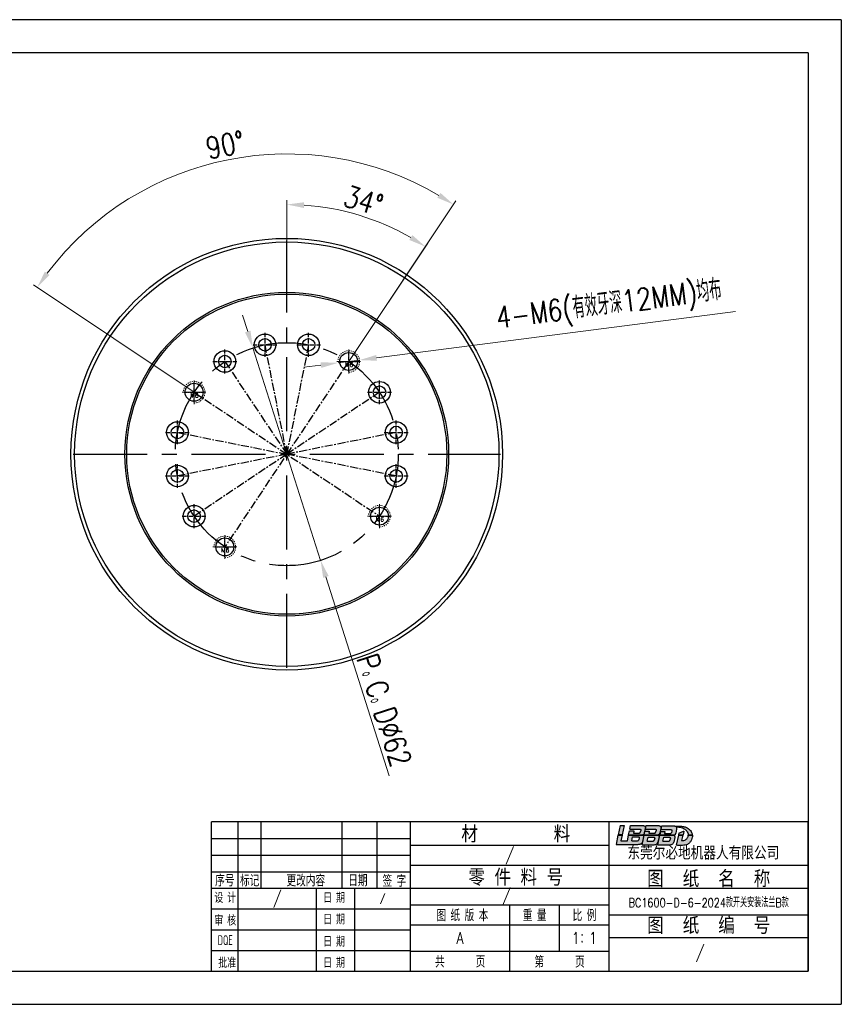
# Model space of a CAD drawing. Header units: millimetres. Extents: x 7279 to 7666, y 682 to 956.
# Tile 2 of 2: x 7438 to 7666, y 682 to 956. Entities that reach past the tile are written whole.
import ezdxf
from ezdxf.enums import TextEntityAlignment as Align

# ---------------------------------------------------------------- set-up
doc = ezdxf.new("R2010")
doc.units = ezdxf.units.MM
doc.linetypes.add('CENTER', pattern=[0.6, 0.375, -0.075, 0.075, -0.075])
doc.linetypes.add('HIDDEN', pattern=[0.2, 0.1, -0.1])
for name, color, linetype in [('1轮廓实线层', 7, 'Continuous'), ('2细线层', 4, 'Continuous'), ('5剖面线层', 2, 'Continuous'), ('6文字层', 3, 'Continuous'), ('图框层', 7, 'Continuous')]:
    doc.layers.add(name, color=color, linetype=linetype)
doc.layers.add('dim', color=82, linetype='Continuous', lineweight=9)
doc.layers.add('screw', color=33, linetype='Continuous', lineweight=13)
doc.styles.add('PC_TEXTSTYLE', font='isocp.shx', dxfattribs={"width": 0.8, "bigfont": 'hzfs.shx'})
doc.styles.add('TH_GBDIM', font='romans.shx', dxfattribs={"width": 0.8, "bigfont": 'gbcbig.shx'})
doc.styles.add('TXT', font='txt.shx', dxfattribs={"bigfont": 'gbcbig.shx'})
doc.dimstyles.new('TH_GBDIM', dxfattribs={"dimtxt": 3.5, "dimasz": 2.5, "dimexe": 2, "dimexo": 0, "dimgap": 1.5, "dimtad": 1, "dimdec": 1, "dimdsep": 46, "dimtxsty": 'TH_GBDIM', "dimcen": 2.5, "dimclrd": 3, "dimclre": 3, "dimclrt": 3, "dimadec": 0, "dimazin": 2, "dimtfac": 0.714286, "dimtdec": 1, "dimtmove": 0, "dimatfit": 3, "dimfxl": 1, "dimtzin": 0, "dimlwd": -1, "dimlwe": -1, "dimarcsym": 0})

# ---------------------------------------------------------------- blocks, each defined once
blk = doc.blocks.new('A3')
at = {"layer": '5剖面线层', "true_color": 0x74d10a}
h = blk.add_hatch(color=72, dxfattribs=at)
h.dxf.hatch_style = 1
h.paths.add_polyline_path([(-55.51, 43.92), (-56.76, 43.92), (-57.36, 41.07), (-56.11, 41.07)])
edge = h.paths.add_edge_path()
edge.add_line((-57.96, 38.24), (-51.35, 38.24))
edge.add_spline(control_points=[(-51.35, 38.24), (-51.21, 38.26), (-50.93, 38.29), (-50.52, 38.36), (-50.24, 38.57), (-50.07, 38.76), (-50.02, 38.86)], knot_values=[0, 0, 0, 0, 3.612385, 7.048837, 10.255516, 12.349536, 12.349536, 12.349536, 12.349536], degree=3, periodic=0)
edge.add_line((-50.02, 38.86), (-49.64, 40.63))
edge.add_spline(control_points=[(-49.64, 40.63), (-49.64, 40.72), (-49.66, 40.81), (-49.66, 40.88), (-49.71, 40.94), (-49.73, 40.97)], knot_values=[0, 0, 0, 0, 0.476316, 1.44549, 2.246673, 2.246673, 2.246673, 2.246673], degree=3, periodic=0)
edge.add_line((-49.73, 40.97), (-54.18, 40.97))
edge.add_line((-54.18, 40.97), (-54.52, 39.3))
edge.add_line((-54.52, 39.3), (-56.49, 39.3))
edge.add_line((-56.49, 39.3), (-56.13, 40.97))
edge.add_line((-56.13, 40.97), (-57.38, 40.97))
edge.add_line((-57.38, 40.97), (-57.96, 38.24))
edge = h.paths.add_edge_path(flags=16)
edge.add_line((-52.99, 40.56), (-51.24, 40.56))
edge.add_spline(control_points=[(-51.24, 40.56), (-51.18, 40.54), (-51.08, 40.52), (-50.98, 40.39), (-50.97, 40.3), (-50.97, 40.26)], knot_values=[0, 0, 0, 0, 0.16594, 0.313706, 0.444871, 0.444871, 0.444871, 0.444871], degree=3, periodic=0)
edge.add_line((-50.97, 40.26), (-51.12, 39.64))
edge.add_spline(control_points=[(-51.12, 39.64), (-51.14, 39.57), (-51.2, 39.41), (-51.47, 39.34), (-51.65, 39.33), (-51.74, 39.32)], knot_values=[0, 0, 0, 0, 0.21656, 0.475605, 0.757612, 0.757612, 0.757612, 0.757612], degree=3, periodic=0)
edge.add_line((-51.74, 39.32), (-53.24, 39.32))
edge.add_line((-53.24, 39.32), (-52.99, 40.56))
edge = h.paths.add_edge_path()
edge.add_line((-53.9, 42.33), (-54.16, 41.07))
edge.add_line((-54.16, 41.07), (-49.89, 41.07))
edge.add_spline(control_points=[(-49.89, 41.07), (-49.86, 41.08), (-49.75, 41.1), (-49.64, 41.24), (-49.47, 41.38), (-49.45, 41.54), (-49.43, 41.62)], knot_values=[0, 0, 0, 0, 0.113541, 0.309529, 0.508983, 0.759853, 0.759853, 0.759853, 0.759853], degree=3, periodic=0)
edge.add_line((-49.43, 41.62), (-49.14, 42.98))
edge.add_spline(control_points=[(-49.14, 42.98), (-49.14, 43.07), (-49.13, 43.22), (-49.1, 43.46), (-49.2, 43.68), (-49.43, 43.82), (-49.67, 43.9), (-49.84, 43.93), (-49.92, 43.94)], knot_values=[0, 0, 0, 0, 0.270359, 0.459904, 0.691329, 0.959666, 1.234022, 1.467228, 1.467228, 1.467228, 1.467228], degree=3, periodic=0)
edge.add_line((-49.92, 43.94), (-53.56, 43.94))
edge.add_line((-53.56, 43.94), (-53.79, 42.84))
edge.add_line((-53.79, 42.84), (-50.84, 42.84))
edge.add_spline(control_points=[(-50.84, 42.84), (-50.8, 42.84), (-50.73, 42.83), (-50.63, 42.81), (-50.56, 42.77), (-50.49, 42.71), (-50.49, 42.63), (-50.49, 42.55), (-50.5, 42.49), (-50.5, 42.45)], knot_values=[0, 0, 0, 0, 0.109145, 0.202524, 0.297211, 0.376281, 0.445665, 0.519978, 0.62999, 0.62999, 0.62999, 0.62999], degree=3, periodic=0)
edge.add_line((-50.5, 42.47), (-50.66, 41.88))
edge.add_spline(control_points=[(-50.66, 41.88), (-50.68, 41.85), (-50.7, 41.79), (-50.77, 41.71), (-50.85, 41.66), (-50.92, 41.64), (-50.94, 41.63)], knot_values=[0, 0, 0, 0, 0.11249, 0.188578, 0.308405, 0.395813, 0.395813, 0.395813, 0.395813], degree=3, periodic=0)
edge.add_line((-50.94, 41.63), (-52.74, 41.63))
edge.add_line((-52.74, 41.63), (-52.62, 42.14))
edge.add_line((-52.62, 42.14), (-52.62, 42.33))
edge.add_line((-52.62, 42.33), (-53.9, 42.33))
edge = h.paths.add_edge_path()
edge.add_spline(control_points=[(-46.19, 42.84), (-46.15, 42.84), (-46.09, 42.83), (-45.99, 42.81), (-45.91, 42.77), (-45.85, 42.71), (-45.83, 42.62), (-45.85, 42.54), (-45.85, 42.48), (-45.86, 42.45)], knot_values=[0, 0, 0, 0, 0.109145, 0.202524, 0.297211, 0.376281, 0.459032, 0.54598, 0.631468, 0.631468, 0.631468, 0.631468], degree=3, periodic=0)
edge.add_line((-45.86, 42.45), (-46.02, 41.88))
edge.add_spline(control_points=[(-46.02, 41.88), (-46.03, 41.84), (-46.07, 41.74), (-46.17, 41.63), (-46.26, 41.6), (-46.3, 41.59)], knot_values=[0, 0, 0, 0, 0.133532, 0.314052, 0.429449, 0.429449, 0.429449, 0.429449], degree=3, periodic=0)
edge.add_line((-46.3, 41.59), (-48.11, 41.59))
edge.add_line((-48.11, 41.59), (-47.98, 42.14))
edge.add_line((-47.98, 42.14), (-47.98, 42.27))
edge.add_line((-47.98, 42.27), (-49.23, 42.27))
edge.add_line((-49.23, 42.27), (-49.48, 41.07))
edge.add_line((-49.48, 41.07), (-45.25, 41.07))
edge.add_spline(control_points=[(-45.25, 41.07), (-45.21, 41.08), (-45.11, 41.1), (-44.99, 41.24), (-44.83, 41.38), (-44.8, 41.54), (-44.79, 41.62)], knot_values=[0, 0, 0, 0, 0.113541, 0.309529, 0.508983, 0.759853, 0.759853, 0.759853, 0.759853], degree=3, periodic=0)
edge.add_line((-44.79, 41.62), (-44.5, 42.98))
edge.add_spline(control_points=[(-44.5, 42.98), (-44.49, 43.07), (-44.48, 43.22), (-44.46, 43.46), (-44.55, 43.68), (-44.78, 43.82), (-45.03, 43.9), (-45.2, 43.93), (-45.27, 43.94)], knot_values=[0, 0, 0, 0, 0.270359, 0.459904, 0.691329, 0.959666, 1.234022, 1.467228, 1.467228, 1.467228, 1.467228], degree=3, periodic=0)
edge.add_line((-45.27, 43.94), (-48.88, 43.94))
edge.add_line((-48.88, 43.94), (-49.11, 42.84))
edge.add_line((-49.11, 42.84), (-46.19, 42.84))
edge = h.paths.add_edge_path()
edge.add_spline(control_points=[(-45, 40.63), (-45, 40.72), (-45.02, 40.81), (-45.05, 40.86), (-45.08, 40.92), (-45.13, 40.97)], knot_values=[0.110312, 0.110312, 0.110312, 0.110312, 0.586629, 1.555802, 2.246673, 2.246673, 2.246673, 2.246673], degree=3, periodic=0)
edge.add_line((-45.13, 40.97), (-49.5, 40.97))
edge.add_line((-49.5, 40.97), (-50.09, 38.12))
edge.add_line((-50.09, 38.12), (-46.75, 38.12))
edge.add_spline(control_points=[(-46.75, 38.12), (-46.49, 38.12), (-46.23, 38.14), (-45.75, 38.29), (-45.55, 38.5), (-45.43, 38.76), (-45.37, 38.86)], knot_values=[0, 0, 0, 0, 3.612385, 7.048837, 10.255516, 12.349536, 12.349536, 12.349536, 12.349536], degree=3, periodic=0)
edge.add_line((-45.37, 38.86), (-45, 40.63))
edge = h.paths.add_edge_path(flags=16)
edge.add_spline(control_points=[(-46.45, 39.54), (-46.48, 39.46), (-46.53, 39.31), (-46.8, 39.24), (-46.98, 39.23), (-47.07, 39.22)], knot_values=[0, 0, 0, 0, 0.21656, 0.475605, 0.757612, 0.757612, 0.757612, 0.757612], degree=3, periodic=0)
edge.add_line((-47.07, 39.22), (-48.58, 39.22))
edge.add_line((-48.58, 39.22), (-48.32, 40.45))
edge.add_line((-48.32, 40.45), (-46.57, 40.45))
edge.add_spline(control_points=[(-46.57, 40.45), (-46.52, 40.44), (-46.41, 40.42), (-46.32, 40.29), (-46.31, 40.2), (-46.3, 40.16)], knot_values=[0, 0, 0, 0, 0.16594, 0.313706, 0.444871, 0.444871, 0.444871, 0.444871], degree=3, periodic=0)
edge.add_line((-46.3, 40.16), (-46.45, 39.54))
edge = h.paths.add_edge_path()
edge.add_spline(control_points=[(-40.24, 40.36), (-40.26, 40.68), (-40.29, 40.78), (-40.31, 40.84), (-40.36, 40.92), (-40.42, 40.97)], knot_values=[0.157558, 0.157558, 0.157558, 0.157558, 0.633874, 1.603048, 2.246673, 2.246673, 2.246673, 2.246673], degree=3, periodic=0)
edge.add_line((-40.42, 40.97), (-44.71, 40.97))
edge.add_line((-44.71, 40.97), (-45.31, 38.11))
edge.add_line((-45.31, 38.11), (-41.89, 38.11))
edge.add_spline(control_points=[(-41.89, 38.11), (-41.61, 38.13), (-41.38, 38.15), (-41, 38.3), (-40.74, 38.53), (-40.61, 38.76), (-40.56, 38.86)], knot_values=[0, 0, 0, 0, 3.612385, 7.048837, 10.255516, 12.349536, 12.349536, 12.349536, 12.349536], degree=3, periodic=0)
edge.add_line((-40.56, 38.86), (-40.24, 40.36))
edge = h.paths.add_edge_path(flags=16)
edge.add_spline(control_points=[(-41.84, 40.39), (-41.79, 40.38), (-41.68, 40.36), (-41.59, 40.23), (-41.58, 40.14), (-41.57, 40.09)], knot_values=[0, 0, 0, 0, 0.16594, 0.313706, 0.444871, 0.444871, 0.444871, 0.444871], degree=3, periodic=0)
edge.add_line((-41.57, 40.09), (-41.72, 39.47))
edge.add_spline(control_points=[(-41.72, 39.47), (-41.75, 39.4), (-41.8, 39.24), (-42.07, 39.17), (-42.25, 39.16), (-42.34, 39.16)], knot_values=[0, 0, 0, 0, 0.21656, 0.475605, 0.757612, 0.757612, 0.757612, 0.757612], degree=3, periodic=0)
edge.add_line((-42.34, 39.16), (-43.85, 39.16))
edge.add_line((-43.85, 39.16), (-43.59, 40.39))
edge.add_line((-43.59, 40.39), (-41.84, 40.39))
edge = h.paths.add_edge_path()
edge.add_spline(control_points=[(-39.7, 42.87), (-39.7, 43.09), (-39.71, 43.23), (-39.71, 43.35), (-39.74, 43.46), (-39.82, 43.53)], knot_values=[7.678202, 7.678202, 7.678202, 7.678202, 9.952853, 11.547588, 12.34447, 12.34447, 12.34447, 12.34447], degree=3, periodic=0)
edge.add_spline(control_points=[(-39.82, 43.53), (-39.82, 43.54), (-39.83, 43.54), (-39.84, 43.55)], knot_values=[7.617953, 7.617953, 7.617953, 7.617953, 7.678202, 7.678202, 7.678202, 7.678202], degree=3, periodic=0)
edge.add_spline(control_points=[(-39.84, 43.55), (-39.78, 43.54), (-39.73, 43.54), (-39.68, 43.53), (-39.55, 43.52), (-39.24, 43.49), (-38.65, 43.41), (-37.84, 43.2), (-37, 42.76), (-36.46, 42.09), (-36.25, 41.52), (-36.2, 41.2), (-36.18, 41.07)], knot_values=[-1.32384, -1.32384, -1.32384, -1.32384, 0, 0, 0, 3.216058, 7.844717, 15.059695, 24.312441, 31.237241, 36.149525, 39.453796, 39.453796, 39.453796, 39.453796], degree=3, periodic=0)
edge.add_line((-36.18, 41.07), (-34.96, 41.07))
edge.add_spline(control_points=[(-34.96, 41.07), (-34.96, 41.12), (-34.97, 41.24), (-35.05, 41.49), (-35.17, 41.91), (-35.55, 42.47), (-36.13, 43.02), (-36.94, 43.45), (-37.78, 43.69), (-38.37, 43.75), (-38.63, 43.77)], knot_values=[0, 0, 0, 0, 1.151049, 3.120639, 6.514086, 12.344374, 19.743132, 26.621777, 35.257202, 41.640066, 41.640066, 41.640066, 41.640066], degree=3, periodic=0)
edge.add_spline(control_points=[(-38.63, 43.77), (-39.03, 43.77), (-39.43, 43.77), (-39.83, 43.77)], knot_values=[0.439363, 0.439363, 0.439363, 0.439363, 10.5731, 10.5731, 10.5731, 10.5731], degree=3, periodic=0)
edge.add_spline(control_points=[(-39.83, 43.77), (-39.89, 43.76), (-39.98, 43.74), (-40.07, 43.72), (-40.1, 43.71)], knot_values=[0, 0, 0, 0, 1.463686, 2.290752, 2.290752, 2.290752, 2.290752], degree=3, periodic=0)
edge.add_spline(control_points=[(-40.1, 43.71), (-40.15, 43.73), (-40.28, 43.77), (-40.41, 43.79), (-40.48, 43.8)], knot_values=[0, 0, 0, 0, 1.372752, 3.334825, 3.334825, 3.334825, 3.334825], degree=3, periodic=0)
edge.add_line((-40.48, 43.8), (-44.13, 43.8))
edge.add_line((-44.13, 43.8), (-44.36, 42.69))
edge.add_line((-44.36, 42.69), (-41.44, 42.69))
edge.add_spline(control_points=[(-41.44, 42.69), (-41.4, 42.69), (-41.34, 42.68), (-41.24, 42.66), (-41.16, 42.62), (-41.1, 42.55), (-41.08, 42.47), (-41.1, 42.39), (-41.1, 42.33), (-41.11, 42.3)], knot_values=[0, 0, 0, 0, 0.109145, 0.202524, 0.297211, 0.376281, 0.459032, 0.54598, 0.631468, 0.631468, 0.631468, 0.631468], degree=3, periodic=0)
edge.add_line((-41.11, 42.3), (-41.27, 41.73))
edge.add_spline(control_points=[(-41.27, 41.73), (-41.28, 41.7), (-41.3, 41.64), (-41.37, 41.56), (-41.45, 41.51), (-41.52, 41.49), (-41.55, 41.48)], knot_values=[0, 0, 0, 0, 0.11249, 0.188578, 0.308405, 0.395813, 0.395813, 0.395813, 0.395813], degree=3, periodic=0)
edge.add_line((-41.54, 41.48), (-43.35, 41.48))
edge.add_line((-43.35, 41.48), (-43.23, 41.99))
edge.add_line((-43.23, 41.99), (-43.23, 42.17))
edge.add_line((-43.23, 42.17), (-44.46, 42.17))
edge.add_line((-44.46, 42.17), (-44.69, 41.07))
edge.add_line((-44.69, 41.07), (-40.26, 41.07))
edge.add_spline(control_points=[(-40.26, 41.07), (-40.24, 41.08), (-40.17, 41.11), (-40.11, 41.24), (-40.02, 41.4), (-39.99, 41.54), (-39.97, 41.62)], knot_values=[0, 0, 0, 0, 0.063812, 0.219898, 0.386717, 0.637587, 0.637587, 0.637587, 0.637587], degree=3, periodic=0)
edge.add_line((-39.97, 41.62), (-39.7, 42.87))
h.paths.add_polyline_path([(-37.48, 42.1), (-37.48, 42.22), (-37.6, 42.22), (-39.01, 41.64), (-39.13, 41.07), (-37.75, 41.07)], flags=17)
edge = h.paths.add_edge_path()
edge.add_spline(control_points=[(-39.83, 37.96), (-39.59, 37.95), (-38.96, 37.93), (-38.04, 37.9), (-37.13, 37.99), (-36.29, 38.2), (-35.68, 38.82), (-35.15, 39.54), (-35.03, 40.19), (-34.89, 40.62), (-34.91, 40.82), (-34.92, 40.93), (-34.93, 40.97)], knot_values=[0, 0, 0, 0, 5.994431, 15.888509, 23.126915, 29.243366, 37.241208, 44.362079, 51.473113, 53.800224, 55.481839, 56.538024, 56.538024, 56.538024, 56.538024], degree=3, periodic=0)
edge.add_line((-34.93, 40.97), (-36.17, 40.97))
edge.add_spline(control_points=[(-36.17, 40.97), (-36.17, 40.96), (-36.18, 40.89), (-36.2, 40.71), (-36.3, 40.44), (-36.45, 40.08), (-36.77, 39.76), (-37.23, 39.49), (-37.74, 39.4), (-38.07, 39.43), (-38.18, 39.43)], knot_values=[0, 0, 0, 0, 0.200319, 1.755522, 4.491279, 7.649925, 11.354755, 15.71284, 21.005618, 23.994098, 23.994098, 23.994098, 23.994098], degree=3, periodic=0)
edge.add_line((-38.18, 39.43), (-37.78, 40.97))
edge.add_line((-37.78, 40.97), (-39.16, 40.97))
edge.add_line((-39.16, 40.97), (-39.83, 37.96))
for p, q in [((-56.76, 43.92), (-57.36, 41.07)), ((-56.76, 43.92), (-55.51, 43.92)), ((-55.51, 43.92), (-56.11, 41.07)), ((-54.16, 41.07), (-53.9, 42.33)), ((-53.9, 42.33), (-53.9, 42.33)), ((-53.9, 42.33), (-52.62, 42.33)), ((-53.79, 42.84), (-53.56, 43.94)), ((-53.79, 42.84), (-50.84, 42.84)), ((-53.56, 43.94), (-49.92, 43.94)), ((-52.62, 42.14), (-52.74, 41.63)), ((-52.74, 41.63), (-50.94, 41.63)), ((-52.62, 42.33), (-52.62, 42.14)), ((-50.5, 42.45), (-50.66, 41.88)), ((-49.48, 41.07), (-49.23, 42.27)), ((-49.14, 42.98), (-49.43, 41.62)), ((-49.25, 42.33), (-49.25, 42.33)), ((-49.23, 42.27), (-47.98, 42.27)), ((-49.11, 42.84), (-48.88, 43.94)), ((-49.11, 42.84), (-46.19, 42.84)), ((-48.88, 43.94), (-45.27, 43.94)), ((-47.98, 42.14), (-48.11, 41.59)), ((-48.11, 41.59), (-46.3, 41.59)), ((-47.98, 42.27), (-47.98, 42.14)), ((-45.86, 42.45), (-46.02, 41.88)), ((-44.5, 42.98), (-44.79, 41.62)), ((-44.69, 41.07), (-44.46, 42.17)), ((-44.46, 42.17), (-43.23, 42.17)), ((-44.36, 42.69), (-44.13, 43.8)), ((-44.36, 42.69), (-41.44, 42.69)), ((-44.13, 43.8), (-40.48, 43.8)), ((-43.23, 41.99), (-43.35, 41.48)), ((-43.23, 42.17), (-43.23, 41.99)), ((-41.11, 42.3), (-41.27, 41.73)), ((-39.7, 42.87), (-39.97, 41.62)), ((-39.01, 41.64), (-39.13, 41.07)), ((-39.01, 41.64), (-37.6, 42.22)), ((-37.48, 42.1), (-37.75, 41.07)), ((-37.6, 42.22), (-37.48, 42.22)), ((-37.48, 42.22), (-37.48, 42.1)), ((-57.38, 40.97), (-57.96, 38.24)), ((-57.38, 40.97), (-56.13, 40.97)), ((-56.11, 41.07), (-57.36, 41.07)), ((-56.13, 40.97), (-56.49, 39.3)), ((-56.49, 39.3), (-54.52, 39.3)), ((-54.52, 39.3), (-54.18, 40.97)), ((-54.18, 40.97), (-49.73, 40.97)), ((-54.16, 41.07), (-49.89, 41.07)), ((-53.24, 39.32), (-52.99, 40.56)), ((-53.24, 39.32), (-51.74, 39.32)), ((-52.99, 40.56), (-51.24, 40.56)), ((-50.97, 40.26), (-51.12, 39.64)), ((-50.09, 38.12), (-49.5, 40.97)), ((-49.64, 40.63), (-50.02, 38.86)), ((-49.5, 40.97), (-45.13, 40.97)), ((-49.48, 41.07), (-45.25, 41.07)), ((-48.58, 39.22), (-48.32, 40.45)), ((-48.58, 39.22), (-47.07, 39.22)), ((-48.32, 40.45), (-46.57, 40.45)), ((-46.3, 40.16), (-46.45, 39.54)), ((-45, 40.63), (-45.37, 38.86)), ((-45.31, 38.11), (-44.71, 40.97)), ((-44.71, 40.97), (-40.42, 40.97)), ((-44.69, 41.07), (-40.26, 41.07)), ((-43.85, 39.16), (-43.59, 40.39)), ((-43.85, 39.16), (-42.34, 39.16)), ((-43.59, 40.39), (-41.84, 40.39)), ((-43.35, 41.48), (-41.55, 41.48)), ((-41.57, 40.09), (-41.72, 39.47)), ((-40.24, 40.36), (-40.56, 38.86)), ((-39.16, 40.97), (-39.83, 37.96)), ((-39.16, 40.97), (-37.78, 40.97)), ((-39.13, 41.07), (-37.75, 41.07)), ((-37.78, 40.97), (-38.18, 39.43)), ((-36.18, 41.07), (-34.96, 41.07)), ((-36.17, 40.97), (-34.93, 40.97)), ((-57.96, 38.24), (-51.35, 38.24)), ((-50.09, 38.12), (-46.75, 38.12)), ((-45.31, 38.11), (-41.89, 38.11)), ((-120, 31.92), (-60, 31.92))]:
    blk.add_line(p, q)
for points in [[(-50.94, 41.63), (-50.86, 41.66), (-50.76, 41.73), (-50.71, 41.78), (-50.66, 41.88)], [(-50.84, 42.84), (-50.73, 42.83), (-50.64, 42.81), (-50.55, 42.76), (-50.5, 42.7), (-50.49, 42.63), (-50.49, 42.56), (-50.5, 42.45)], [(-49.92, 43.94), (-49.69, 43.9), (-49.43, 43.81), (-49.21, 43.65), (-49.12, 43.44), (-49.12, 43.25), (-49.14, 42.98)], [(-49.43, 41.62), (-49.5, 41.38), (-49.64, 41.23), (-49.78, 41.1), (-49.89, 41.07)], [(-46.3, 41.59), (-46.19, 41.63), (-46.07, 41.76), (-46.02, 41.88)], [(-46.19, 42.84), (-46.08, 42.83), (-45.99, 42.81), (-45.91, 42.76), (-45.86, 42.7), (-45.84, 42.62), (-45.85, 42.54), (-45.86, 42.45)], [(-45.27, 43.94), (-45.04, 43.9), (-44.78, 43.81), (-44.56, 43.65), (-44.47, 43.44), (-44.48, 43.25), (-44.5, 42.98)], [(-44.79, 41.62), (-44.86, 41.38), (-44.99, 41.23), (-45.14, 41.1), (-45.25, 41.07)], [(-41.55, 41.48), (-41.47, 41.51), (-41.36, 41.58), (-41.31, 41.63), (-41.27, 41.73)], [(-41.44, 42.69), (-41.33, 42.68), (-41.24, 42.66), (-41.16, 42.61), (-41.11, 42.55), (-41.09, 42.47), (-41.1, 42.38), (-41.11, 42.3)], [(-39.97, 41.62), (-40.04, 41.38), (-40.12, 41.23), (-40.2, 41.1), (-40.26, 41.07)], [(-51.74, 39.32), (-51.46, 39.35), (-51.22, 39.45), (-51.12, 39.64)], [(-51.24, 40.56), (-51.08, 40.5), (-50.99, 40.38), (-50.97, 40.26)], [(-47.07, 39.22), (-46.79, 39.25), (-46.55, 39.34), (-46.45, 39.54)], [(-46.57, 40.45), (-46.42, 40.4), (-46.33, 40.28), (-46.3, 40.16)], [(-42.34, 39.16), (-42.06, 39.18), (-41.82, 39.28), (-41.72, 39.47)], [(-41.84, 40.39), (-41.69, 40.34), (-41.6, 40.22), (-41.57, 40.09)]]:
    blk.add_spline(points, degree=3)
for points, knots in [([(-40.48, 43.8), (-40.41, 43.79), (-40.28, 43.77), (-40.15, 43.73), (-40.1, 43.71)], [0, 0, 0, 0, 1.962073, 3.334825, 3.334825, 3.334825, 3.334825]), ([(-40.1, 43.71), (-40.07, 43.72), (-39.98, 43.74), (-39.89, 43.76), (-39.83, 43.77)], [0, 0, 0, 0, 0.827065, 2.290752, 2.290752, 2.290752, 2.290752]), ([(-39.84, 43.55), (-39.83, 43.54), (-39.82, 43.54), (-39.82, 43.53), (-39.74, 43.46), (-39.71, 43.35), (-39.71, 43.23), (-39.7, 43.09), (-39.7, 42.87)], [7.617953, 7.617953, 7.617953, 7.617953, 7.678202, 7.678202, 7.678202, 8.475084, 10.069819, 12.34447, 12.34447, 12.34447, 12.34447]), ([(-39.84, 43.55), (-39.78, 43.54), (-39.73, 43.54), (-39.68, 43.53), (-39.55, 43.52), (-39.24, 43.49), (-38.65, 43.41), (-37.84, 43.2), (-37, 42.76), (-36.46, 42.09), (-36.25, 41.52), (-36.2, 41.2), (-36.18, 41.07)], [-1.32384, -1.32384, -1.32384, -1.32384, 0, 0, 0, 3.216058, 7.844717, 15.059695, 24.312441, 31.237241, 36.149525, 39.453796, 39.453796, 39.453796, 39.453796]), ([(-38.63, 43.77), (-38.37, 43.75), (-37.78, 43.69), (-36.94, 43.45), (-36.13, 43.02), (-35.55, 42.47), (-35.17, 41.91), (-35.05, 41.49), (-34.97, 41.24), (-34.96, 41.12), (-34.96, 41.07)], [0, 0, 0, 0, 6.382864, 15.018289, 21.896934, 29.295692, 35.12598, 38.519427, 40.489017, 41.640066, 41.640066, 41.640066, 41.640066]), ([(-51.35, 38.24), (-51.21, 38.26), (-50.93, 38.29), (-50.52, 38.36), (-50.24, 38.57), (-50.07, 38.76), (-50.02, 38.86)], [0, 0, 0, 0, 3.612385, 7.048837, 10.255516, 12.349536, 12.349536, 12.349536, 12.349536]), ([(-49.73, 40.97), (-49.71, 40.94), (-49.66, 40.88), (-49.66, 40.81), (-49.64, 40.72), (-49.64, 40.63)], [0, 0, 0, 0, 0.801183, 1.770357, 2.246673, 2.246673, 2.246673, 2.246673]), ([(-46.75, 38.12), (-46.49, 38.12), (-46.23, 38.14), (-45.75, 38.29), (-45.55, 38.5), (-45.43, 38.76), (-45.37, 38.86)], [0, 0, 0, 0, 3.612385, 7.048837, 10.255516, 12.349536, 12.349536, 12.349536, 12.349536]), ([(-45.13, 40.97), (-45.08, 40.92), (-45.05, 40.86), (-45.02, 40.81), (-45, 40.72), (-45, 40.63)], [0.110312, 0.110312, 0.110312, 0.110312, 0.801183, 1.770357, 2.246673, 2.246673, 2.246673, 2.246673]), ([(-41.89, 38.11), (-41.61, 38.13), (-41.38, 38.15), (-41, 38.3), (-40.74, 38.53), (-40.61, 38.76), (-40.56, 38.86)], [0, 0, 0, 0, 3.612385, 7.048837, 10.255516, 12.349536, 12.349536, 12.349536, 12.349536]), ([(-40.42, 40.97), (-40.36, 40.92), (-40.31, 40.84), (-40.29, 40.78), (-40.26, 40.68), (-40.24, 40.36)], [0.157558, 0.157558, 0.157558, 0.157558, 0.801183, 1.770357, 2.246673, 2.246673, 2.246673, 2.246673]), ([(-34.93, 40.97), (-34.92, 40.93), (-34.91, 40.82), (-34.89, 40.62), (-35.03, 40.19), (-35.15, 39.54), (-35.68, 38.82), (-36.29, 38.2), (-37.13, 37.99), (-38.04, 37.9), (-38.96, 37.93), (-39.59, 37.95), (-39.83, 37.96)], [0, 0, 0, 0, 1.056185, 2.7378, 5.064911, 12.175945, 19.296816, 27.294658, 33.411109, 40.649515, 50.543593, 56.538024, 56.538024, 56.538024, 56.538024]), ([(-38.18, 39.43), (-38.07, 39.43), (-37.74, 39.4), (-37.23, 39.49), (-36.77, 39.76), (-36.45, 40.08), (-36.3, 40.44), (-36.2, 40.71), (-36.18, 40.89), (-36.17, 40.96), (-36.17, 40.97)], [0, 0, 0, 0, 2.988479, 8.281258, 12.639343, 16.344172, 19.502819, 22.238575, 23.793778, 23.994098, 23.994098, 23.994098, 23.994098])]:
    blk.add_open_spline(points, degree=3, knots=knots)
for points in [[(-39.83, 43.77), (-39.43, 43.77), (-39.03, 43.77), (-38.63, 43.77)], [(-49.65, 40.6), (-49.65, 40.6), (-49.65, 40.6), (-49.65, 40.6)], [(-45, 40.6), (-45, 40.6), (-45, 40.6), (-45, 40.6)]]:
    blk.add_open_spline(points, degree=3)
at = {"layer": '1轮廓实线层'}
for p, q in [((0, 45), (-180, 45)), ((-180, 0), (-180, 45)), ((-172, 25), (-172, 45)), ((-165, 25), (-165, 45)), ((-140.62, 25), (-140.62, 45)), ((-130, 25), (-130, 45)), ((-120, 0), (-120, 45)), ((-60, 31.92), (0, 31.92)), ((-172, 0), (-172, 25)), ((-148.32, 0), (-148.32, 25)), ((-136.74, 0), (-136.74, 25)), ((-120, 20), (-60, 20)), ((-60, 16.95), (0, 16.95)), ((-180, 0), (0, 0))]:
    blk.add_line(p, q, dxfattribs=at)
at = {"layer": '1轮廓实线层', "color": 7}
for p, q in [((-60, 0), (-60, 45)), ((-180, 25), (-120, 25)), ((-180, 18.75), (-120, 18.75)), ((-180, 12.5), (-120, 12.5)), ((-180, 6.25), (-120, 6.25))]:
    blk.add_line(p, q, dxfattribs=at)
at = {"layer": '2细线层'}
for p, q in [((10, 287), (-410, 287)), ((10, 287), (10, -10)), ((-180, 40), (-120, 40)), ((-120, 38), (-60, 38)), ((-180, 35), (-120, 35)), ((-180, 30), (-120, 30)), ((-120, 25), (-60, 25)), ((-60, 25), (0, 25)), ((-90, 0), (-90, 20)), ((-75, 6), (-75, 20)), ((-120, 14), (-60, 14)), ((-60, 10.11), (0, 10.11)), ((-120, 6), (-60, 6)), ((-410, -10), (10, -10))]:
    blk.add_line(p, q, dxfattribs=at)
at = {"layer": '图框层'}
for p, q in [((0, 277), (-400, 277)), ((0, 277), (0, 0)), ((0, 0), (0, 45)), ((-400, 0), (0, 0))]:
    blk.add_line(p, q, dxfattribs=at)
at = {"layer": '6文字层', "style": 'PC_TEXTSTYLE'}
for s, p in [(' 材        料', (-89.65, 41.58)), (' 零 件 料 号', (-89.65, 28.49)), ('图  纸  名  称', (-30, 28.07)), ('图  纸  编  号', (-30, 13.99))]:
    blk.add_text(s, height=5, dxfattribs=at).set_placement(p, align=Align.MIDDLE)
at = {"layer": '6文字层', "style": 'PC_TEXTSTYLE', "width": 0.667}
for s, height, p in [('序号', 3.5, (-176, 27.5)), ('标记', 3.5, (-168.5, 27.5)), (' 更改内容', 3.5, (-152.23, 27.5)), (' 日期 ', 3.5, (-135.85, 27.5)), (' 签 字 ', 3.5, (-124.84, 27.37)), (' 设 计 ', 3, (-175.88, 22.3)), (' 日 期 ', 3, (-143.05, 22.3)), (' 审 核 ', 3, (-175.88, 15.48)), (' 日 期 ', 3, (-143.05, 15.77)), (' 图 纸 版 本', 3.5, (-105, 17)), (' 重 量 ', 3.5, (-82.5, 17)), (' 比 例 ', 3.5, (-67.5, 17)), ('DQE', 3, (-175.88, 9.35)), (' 日 期 ', 3, (-143.05, 9.07)), (' 批准', 3, (-175.88, 2.69)), (' 日 期 ', 3, (-143.05, 2.69)), ('共       页', 3.5, (-105, 3)), ('第       页', 3.5, (-75, 3))]:
    blk.add_text(s, height=height, dxfattribs=at).set_placement(p, align=Align.MIDDLE)
at = {"layer": '6文字层', "insert": (-54.54, 37.52), "char_height": 3.5, "attachment_point": 1, "style": 'PC_TEXTSTYLE'}
blk.add_mtext_dynamic_manual_height_columns('{\\fSimHei|b0|i0|c134|p49;东莞尔必地机器人有限公司}', width=147.7089, gutter_width=25, heights=[0], dxfattribs=at)
at = {"layer": '6文字层', "style": 'TH_GBDIM', "width": 0.8, "flags": 8}
for tag, height, p in [('材料', 3.5, (-90, 34.96)), ('设计', 3.5, (-160.16, 21.88)), ('料号', 3.5, (-91.03, 22.59)), ('AAAA-A-AA', 2.5, (-128.37, 21.88)), ('名称', 3.5, (-30, 20.97)), ('A', 3.5, (-105, 10)), ('1：1', 3.5, (-67.5, 10)), ('编号', 3.5, (-32.61, 5.49))]:
    blk.add_attdef(tag, text='', height=height, dxfattribs=at).set_placement(p, align=Align.MIDDLE)
blk = doc.blocks.new('screw_m6_k')
at = {"layer": 'screw', "color": 1, "linetype": 'CENTER', "ltscale": 3.048}
for p, q in [((0, -3.3), (0, 3.3)), ((-3.3, 0), (3.3, 0))]:
    blk.add_line(p, q, dxfattribs=at)
at = {"layer": 'screw', "color": 33}
blk.add_circle((0, 0), 2.5, dxfattribs=at)
at = {"layer": 'screw', "color": 92, "linetype": 'HIDDEN', "ltscale": 3.048}
blk.add_arc((0, 0), 3, 270, 180, dxfattribs=at)
at = {"layer": 'screw', "color": 6, "style": 'TXT'}
blk.add_text('M6', height=1.2, dxfattribs=at).set_placement((-1.02, -1.5))
blk = doc.blocks.new('*D2')
at = {"layer": 'Defpoints', "color": 0, "transparency": 16777216}
for p in [(7502.66, 864.59), (7521.49, 805.52)]:
    blk.add_point(p, dxfattribs=at)
at = {"layer": 'dim', "color": 3, "transparency": 16777216}
for p, q in [((7501.2, 869.17), (7499.74, 873.74)), ((7502.66, 864.59), (7521.49, 805.52)), ((7540.58, 745.62), (7522.94, 800.95))]:
    blk.add_line(p, q, dxfattribs=at)
for points in [[(7501.96, 869.41), (7500.44, 868.92), (7502.66, 864.59)], [(7523.71, 801.19), (7522.18, 800.7), (7521.49, 805.52)]]:
    blk.add_solid(points, dxfattribs=at)
at = {"layer": 'dim', "color": 3, "transparency": 16777216, "insert": (7539.16, 763.89), "char_height": 6, "attachment_point": 5, "rotation": 287.6769, "style": 'TH_GBDIM'}
blk.add_mtext('P。C。D∅62', dxfattribs=at)
blk = doc.blocks.new('*D3')
at = {"layer": 'Defpoints', "color": 0, "transparency": 16777216}
for p in [(7517.53, 918.35), (7529.29, 860.83), (7486.3, 852.28), (7537.85, 817.83), (7494.85, 809.28)]:
    blk.add_point(p, dxfattribs=at)
at = {"layer": 'dim', "color": 3, "transparency": 16777216}
for p, q in [((7529.29, 860.83), (7559.11, 905.45)), ((7486.3, 852.28), (7441.67, 882.1))]:
    blk.add_line(p, q, dxfattribs=at)
blk.add_arc((7512.07, 835.06), 83.47, 59.5454, 142.9546, dxfattribs=at)
for points in [[(7554.8, 907.69), (7553.95, 906.33), (7558.44, 904.46)], [(7446.1, 884.88), (7444.8, 885.81), (7442.67, 881.43)]]:
    blk.add_solid(points, dxfattribs=at)
at = {"layer": 'dim', "color": 3, "transparency": 16777216, "insert": (7494.97, 921.04), "char_height": 6, "attachment_point": 5, "rotation": 11.25, "style": 'TH_GBDIM'}
blk.add_mtext('90°', dxfattribs=at)
blk = doc.blocks.new('*D4')
at = {"layer": 'Defpoints', "color": 0, "transparency": 16777216}
for p in [(7538.63, 899.18), (7512.07, 894.46), (7529.29, 860.83), (7494.85, 809.28), (7512.07, 775.66)]:
    blk.add_point(p, dxfattribs=at)
at = {"layer": 'dim', "color": 3, "transparency": 16777216}
for p, q in [((7512.07, 894.46), (7512.07, 905.66)), ((7529.29, 860.83), (7551.3, 893.76))]:
    blk.add_line(p, q, dxfattribs=at)
blk.add_arc((7512.07, 835.06), 69.41, 60.2133, 86.0367, dxfattribs=at)
for points in [[(7516.84, 903.5), (7516.9, 905.1), (7512.07, 904.46)], [(7546.97, 895.97), (7546.13, 894.61), (7550.63, 892.77)]]:
    blk.add_solid(points, dxfattribs=at)
at = {"layer": 'dim', "color": 3, "transparency": 16777216, "insert": (7533.44, 905.49), "char_height": 6, "attachment_point": 5, "rotation": 343.125, "style": 'TH_GBDIM'}
blk.add_mtext('34°', dxfattribs=at)
blk = doc.blocks.new('*D5')
at = {"layer": 'Defpoints', "color": 0, "transparency": 16777216}
for p in [(7526.32, 860.45), (7532.27, 861.22)]:
    blk.add_point(p, dxfattribs=at)
at = {"layer": 'dim', "color": 3, "transparency": 16777216}
for p, q in [((7636.88, 874.74), (7537.03, 861.83)), ((7521.56, 859.83), (7516.8, 859.22)), ((7526.32, 860.45), (7532.27, 861.22))]:
    blk.add_line(p, q, dxfattribs=at)
for points in [[(7536.93, 862.63), (7537.13, 861.04), (7532.27, 861.22)], [(7521.46, 860.63), (7521.66, 859.04), (7526.32, 860.45)]]:
    blk.add_solid(points, dxfattribs=at)
at = {"layer": 'dim', "color": 3, "transparency": 16777216, "insert": (7601.73, 876.02), "char_height": 6, "attachment_point": 5, "rotation": 7.3659, "style": 'TH_GBDIM'}
blk.add_mtext('4-M6(有效牙深12MM)均布', dxfattribs=at)

msp = doc.modelspace()

# ---------------------------------------------------------------- linework, layer by layer
at = {"color": 1, "linetype": 'CENTER', "ltscale": 54.864}
for p, q in [((7512.07, 775.66), (7512.07, 894.46)), ((7452.67, 835.06), (7571.47, 835.06))]:
    msp.add_line(p, q, dxfattribs=at)
at = {"color": 1, "linetype": 'CENTER', "ltscale": 3.048}
for p, q in [((7506.02, 862.16), (7506.02, 868.76)), ((7518.12, 862.16), (7518.12, 868.76)), ((7502.72, 865.46), (7509.32, 865.46)), ((7514.82, 865.46), (7521.42, 865.46)), ((7494.85, 857.53), (7494.85, 864.13)), ((7491.55, 860.83), (7498.15, 860.83)), ((7537.85, 848.98), (7537.85, 855.58)), ((7534.55, 852.28), (7541.15, 852.28)), ((7481.67, 837.8), (7481.67, 844.4)), ((7542.48, 837.8), (7542.48, 844.4)), ((7478.37, 841.1), (7484.97, 841.1)), ((7539.18, 841.1), (7545.78, 841.1)), ((7481.67, 825.71), (7481.67, 832.31)), ((7542.48, 825.71), (7542.48, 832.31)), ((7478.37, 829.01), (7484.97, 829.01)), ((7539.18, 829.01), (7545.78, 829.01)), ((7486.3, 814.53), (7486.3, 821.13)), ((7483, 817.83), (7489.6, 817.83))]:
    msp.add_line(p, q, dxfattribs=at)
at = {"color": 1, "linetype": 'CENTER', "ltscale": 6}
for p, q in [((7512.07, 835.06), (7506.02, 865.46)), ((7518.12, 865.46), (7512.07, 835.06)), ((7529.29, 860.83), (7494.85, 809.28)), ((7494.85, 860.83), (7512.07, 835.06)), ((7486.3, 852.28), (7537.85, 817.83)), ((7537.85, 852.28), (7512.07, 835.06)), ((7481.67, 841.1), (7512.07, 835.06)), ((7542.48, 841.1), (7512.07, 835.06)), ((7512.07, 835.06), (7481.67, 829.01)), ((7512.07, 835.06), (7486.3, 817.83)), ((7542.48, 829.01), (7512.07, 835.06))]:
    msp.add_line(p, q, dxfattribs=at)
at = {"color": 1, "linetype": 'CENTER', "ltscale": 2.54}
for p, q in [((7529.29, 858.08), (7529.29, 863.58)), ((7526.54, 860.83), (7532.04, 860.83)), ((7486.3, 849.53), (7486.3, 855.03)), ((7483.55, 852.28), (7489.05, 852.28)), ((7537.85, 815.08), (7537.85, 820.58)), ((7535.1, 817.83), (7540.6, 817.83)), ((7494.85, 806.53), (7494.85, 812.03)), ((7492.1, 809.28), (7497.6, 809.28))]:
    msp.add_line(p, q, dxfattribs=at)
at = {"color": 7, "linetype": 'Continuous'}
for centre, radius in [((7512.07, 835.06), 60), ((7512.07, 835.06), 59), ((7512.07, 835.06), 45), ((7512.07, 835.06), 44.5), ((7506.02, 865.46), 3), ((7518.12, 865.46), 3), ((7506.02, 865.46), 1.75), ((7518.12, 865.46), 1.75), ((7494.85, 860.83), 3), ((7494.85, 860.83), 1.75), ((7529.29, 860.83), 2.5), ((7486.3, 852.28), 2.5), ((7537.85, 852.28), 3), ((7537.85, 852.28), 1.75), ((7481.67, 841.1), 3), ((7542.48, 841.1), 3), ((7481.67, 841.1), 1.75), ((7542.48, 841.1), 1.75), ((7481.67, 829.01), 3), ((7481.67, 829.01), 1.75), ((7542.48, 829.01), 3), ((7542.48, 829.01), 1.75), ((7486.3, 817.83), 3), ((7486.3, 817.83), 1.75), ((7537.85, 817.83), 2.5), ((7494.85, 809.28), 2.5)]:
    msp.add_circle(centre, radius, dxfattribs=at)
at = {"color": 1, "linetype": 'CENTER', "ltscale": 54.864}
msp.add_circle((7512.07, 835.06), 31, dxfattribs=at)

# ---------------------------------------------------------------- block references
at = {"layer": '6文字层'}
ref = msp.add_blockref('A3', (7657.04, 691.35), dxfattribs=dict(at, xscale=0.9216000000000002, yscale=0.9216000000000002, zscale=0.9216000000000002))
ref.add_attrib('编号', '/', dxfattribs={"height": 3.23, "style": 'TH_GBDIM', "width": 0.8}).set_placement((7626.99, 696.41), align=Align.MIDDLE)
ref.add_attrib('名称', 'BC1600-D-6-2024款开关安装法兰B款', dxfattribs={"height": 2.4576, "style": 'TH_GBDIM', "width": 0.8}).set_placement((7629.39, 710.68), align=Align.MIDDLE)
ref.add_attrib('1：1', '1：1', dxfattribs={"height": 3.226, "style": 'TH_GBDIM', "width": 0.8}).set_placement((7594.83, 700.56), align=Align.MIDDLE)
ref.add_attrib('A', 'A', dxfattribs={"height": 3.23, "style": 'TH_GBDIM', "width": 0.8}).set_placement((7560.27, 700.56), align=Align.MIDDLE)
ref.add_attrib('料号', '/', dxfattribs={"height": 3.23, "style": 'TH_GBDIM', "width": 0.8}).set_placement((7573.15, 712.16), align=Align.MIDDLE)
ref.add_attrib('材料', '/', dxfattribs={"height": 3.23, "style": 'TH_GBDIM', "width": 0.8}).set_placement((7574.1, 723.57), align=Align.MIDDLE)
ref.add_attrib('AAAA-A-AA', '/', dxfattribs={"height": 1.84, "style": 'TH_GBDIM', "width": 0.8}).set_placement((7538.74, 711.51), align=Align.MIDDLE)
ref.add_attrib('设计', '/', dxfattribs={"height": 3.23, "style": 'TH_GBDIM', "width": 0.8}).set_placement((7509.44, 711.51), align=Align.MIDDLE)
at = {"layer": 'screw'}
for p in [(7529.29, 860.83), (7486.3, 852.28), (7537.85, 817.83), (7494.85, 809.28)]:
    msp.add_blockref('screw_m6_k', p, dxfattribs=at)

# ---------------------------------------------------------------- dimensions: what is measured, and where the dimension line sits
at = {"layer": 'dim'}
for base, line2, picture, middle in [((7517.53, 918.35), ((7486.3, 852.28), (7537.85, 817.83)), '*D3', (7494.97, 921.04)), ((7538.63, 899.18), ((7512.07, 775.66), (7512.07, 894.46)), '*D4', (7533.44, 905.49))]:
    dim = msp.add_angular_dim_2l(base=base, line1=((7529.29, 860.83), (7494.85, 809.28)), line2=line2, dimstyle='TH_GBDIM', override={"dimtxt": 6, "dimasz": 4.8, "dimexe": 1.1994, "dimgap": 1.1994}, dxfattribs=at)
    dim.commit()
    dim.dimension.update_dxf_attribs({"geometry": picture, "text_midpoint": middle})
for p1, p2, text, picture, middle in [((7526.32, 860.45), (7532.27, 861.22), '4-M6(有效牙深12MM)均布', '*D5', (7602.47, 870.29)), ((7502.66, 864.59), (7521.49, 805.52), 'P。C。D<>', '*D2', (7535.16, 762.61))]:
    dim = msp.add_diameter_dim_2p(p1=p1, p2=p2, text=text, dimstyle='TH_GBDIM', override={"dimtxt": 6, "dimasz": 4.8, "dimexe": 1.1994, "dimgap": 1.1994}, dxfattribs=at)
    dim.commit()
    dim.dimension.update_dxf_attribs({"geometry": picture, "text_midpoint": middle, "dimtype": 131})

doc.saveas('drawing.dxf')
